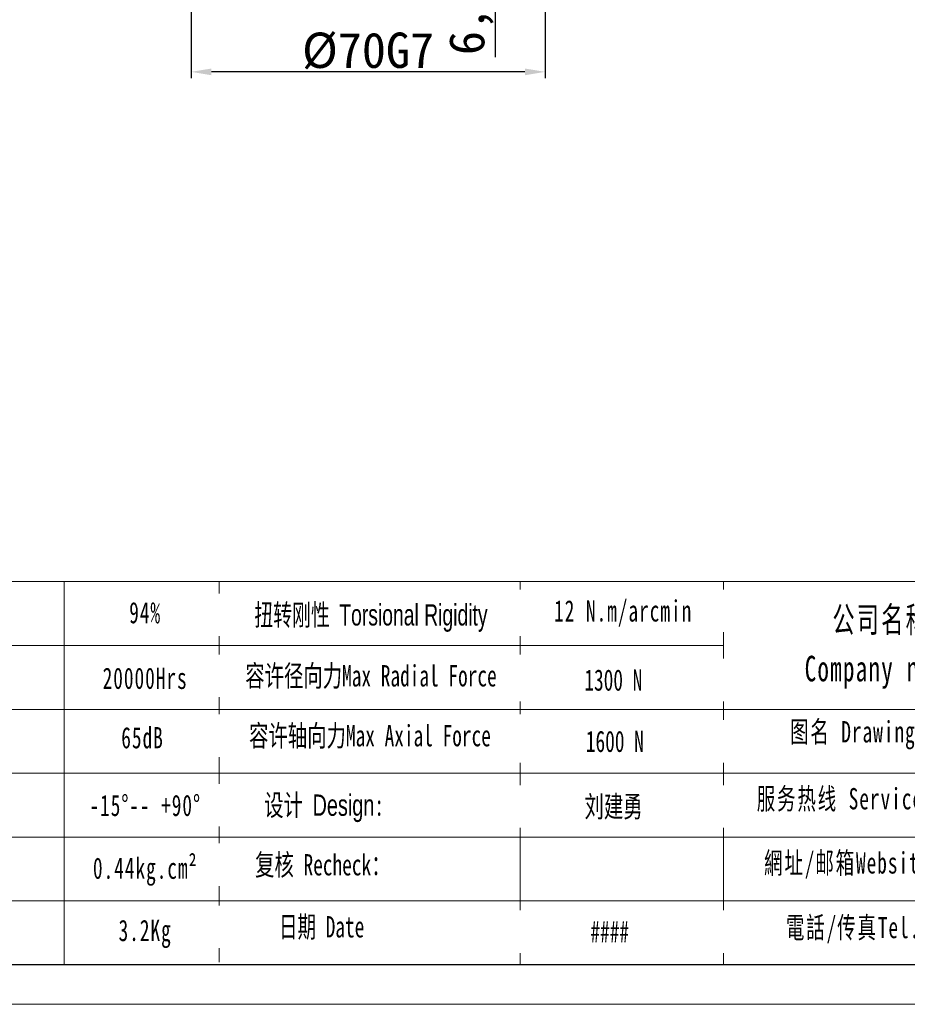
# Model space of a CAD drawing. Header units: millimetres. Extents: x 7456 to 8119, y -872 to -403.
# Tile 4 of 9: x 7767 to 7943, y -872 to -677. Entities that reach past the tile are written whole.
import ezdxf

# ---------------------------------------------------------------- set-up
doc = ezdxf.new("R2010")
doc.units = ezdxf.units.MM
doc.header["$PDSIZE"] = -5
doc.layers.get('Defpoints').update_dxf_attribs({"lineweight": 18})
for name, color, linetype, lineweight in [('SLD-0', 7, 'Continuous', 18), ('图框_外框线', 7, 'Continuous', 18), ('尺寸线层', 3, 'Continuous', 18), ('标注线', 7, 'Continuous', 18)]:
    doc.layers.add(name, color=color, linetype=linetype, lineweight=lineweight)
doc.styles.add('工程字', font='txt')
doc.styles.add('标准', font='txt', dxfattribs={"width": 0.667})
doc.dimstyles.new('ISO-25', dxfattribs={"dimtxt": 7, "dimasz": 4, "dimexe": 1.25, "dimexo": 0.625, "dimtad": 1, "dimtxsty": '工程字', "dimcen": 2, "dimdle": 8, "dimadec": 0, "dimazin": 0, "dimtfac": 1, "dimtmove": 0, "dimatfit": 3, "dimfxl": 1, "dimarcsym": 0})

# ---------------------------------------------------------------- blocks, each defined once
blk = doc.blocks.new('*D92')
at = {"layer": 'Defpoints', "color": 0}
for p in [(7801.33, -661.16), (7871.33, -660.66), (7801.33, -687.21)]:
    blk.add_point(p, dxfattribs=at)
at = {"layer": '标注线', "color": 0, "lineweight": -2}
for p, q in [((7801.33, -661.78), (7801.33, -688.46)), ((7871.33, -661.28), (7871.33, -688.46)), ((7867.33, -687.21), (7805.33, -687.21))]:
    blk.add_line(p, q, dxfattribs=at)
at = {"layer": '标注线', "color": 0}
for points in [[(7805.33, -686.55), (7805.33, -687.88), (7801.33, -687.21)], [(7867.33, -687.88), (7867.33, -686.55), (7871.33, -687.21)]]:
    blk.add_solid(points, dxfattribs=at)
at = {"layer": '标注线', "color": 0, "insert": (7836.31, -683.09), "char_height": 7, "attachment_point": 5, "style": '工程字'}
blk.add_mtext('%%C70G7', dxfattribs=at)
blk = doc.blocks.new('*D95')
at = {"layer": 'Defpoints', "color": 0}
for p in [(7858.09, -654.66), (7861.43, -661.16), (7871.37, -661.16)]:
    blk.add_point(p, dxfattribs=at)
at = {"layer": '尺寸线层', "color": 0, "lineweight": -2}
for p, q in [((7861.43, -650.66), (7861.43, -646.66)), ((7858.71, -654.66), (7862.68, -654.66)), ((7861.43, -654.66), (7861.43, -661.16)), ((7870.75, -661.16), (7860.18, -661.16)), ((7861.43, -665.16), (7861.43, -684.33))]:
    blk.add_line(p, q, dxfattribs=at)
at = {"layer": '尺寸线层', "color": 0}
for points in [[(7860.76, -650.66), (7862.1, -650.66), (7861.43, -654.66)], [(7862.1, -665.16), (7860.76, -665.16), (7861.43, -661.16)]]:
    blk.add_solid(points, dxfattribs=at)
at = {"layer": '尺寸线层', "color": 0, "insert": (7856.72, -676.75), "char_height": 7, "attachment_point": 5, "rotation": 90, "style": '工程字'}
blk.add_mtext('\\A1;6,5', dxfattribs=at)

msp = doc.modelspace()

# ---------------------------------------------------------------- linework, layer by layer
at = {"layer": 'SLD-0'}
msp.add_line((7776.1865, -788.0423), (7776.1865, -863.7751), dxfattribs=at)
at = {"layer": '图框_外框线'}
for p, q in [((7514.3865, -788.0423), (8110.6216, -788.0423)), ((7806.8304, -788.0423), (7806.8304, -863.355)), ((7866.3635, -788.0423), (7866.3635, -863.7751)), ((7906.6212, -788.0423), (7906.6212, -863.7751)), ((7571.5248, -800.6783), (7906.6212, -800.6783)), ((7514.3865, -813.3144), (8110.6216, -813.3144)), ((7571.5248, -825.9504), (8110.6216, -825.9504)), ((7571.5248, -838.5865), (8110.6216, -838.5865)), ((7571.5248, -851.2226), (8110.6216, -851.2226))]:
    msp.add_line(p, q, dxfattribs=at)
at = {"layer": '图框_外框线', "color": 3}
msp.add_lwpolyline([(7455.8505, -871.6639), (8118.5104, -871.6639), (8118.5104, -403.0687), (7455.8505, -403.0687)], close=True, dxfattribs=at)
at = {"layer": '图框_外框线', "color": 3, "lineweight": 25}
msp.add_lwpolyline([(7495.2946, -863.7751), (8110.6216, -863.7751), (8110.6216, -410.9575), (7495.2946, -410.9575)], close=True, dxfattribs=at)

# ---------------------------------------------------------------- texts
at = {"layer": 'SLD-0', "color": 1, "attachment_point": 2, "line_spacing_factor": 1.15057, "style": '标准'}
for s, insert, char_height, width in [('\\T1.1;94%', (7792.2222, -792.0764), 4.21202, 53.866167), ('\\T1.1;公司名称\\PCompany name', (7937.793, -793.0308), 5.054421, 65.438977), ('\\T1.1;20000Hrs', (7792.2222, -805.0583), 4.212018, 53.866167), ('\\T1.1;图名 Drawing name', (7937.4476, -815.6437), 4.212018, 53.866167), ('\\T1.1;65dB', (7791.7035, -816.8156), 4.21202, 27.794363), ('\\T1.1;服务热线 Service hotline', (7938.0448, -828.8883), 4.212018, 60.012085), ('\\T1.1;-15%%D-- +90%%D', (7792.2222, -830.2103), 4.212018, 36.131857), ('\\T1.1;網址/邮箱Website/email', (7937.389, -841.5784), 4.212018, 62.466932), ('{\\T1.1;0.44kg.cm²}', (7792.2222, -842.6287), 4.212018, 28.487739), ('\\T1.1;3.2Kg', (7792.2222, -854.9458), 4.212018, 28.181996), ('\\T1.1;電話/传真Tel./Fax', (7936.4453, -854.3675), 4.212018, 63.218226)]:
    msp.add_mtext(s, dxfattribs=dict(at, insert=insert, char_height=char_height, width=width))

# ---------------------------------------------------------------- dimensions: what is measured, and where the dimension line sits
at = {"layer": '尺寸线层'}
dim = msp.add_linear_dim(base=(7861.4317, -661.1594), p1=(7858.0878, -654.6594), p2=(7871.3746, -661.1594), angle=270, dimstyle='ISO-25', override={"dimsah": 1, "dimtolj": 1}, dxfattribs=at)
dim.commit()
dim.dimension.update_dxf_attribs({"geometry": '*D95', "text_midpoint": (7861.4317, -676.7452), "dimtype": 160})
at = {"layer": '标注线'}
dim = msp.add_linear_dim(base=(7801.3271, -687.2129), p1=(7871.3271, -660.6594), p2=(7801.3271, -661.1594), text='%%C<>G7', dimstyle='ISO-25', override={"dimtxsty": '工程字'}, dxfattribs=at)
dim.commit()
dim.dimension.update_dxf_attribs({"geometry": '*D92', "text_midpoint": (7836.3071, -687.2129), "dimtype": 160})

# ---------------------------------------------------------------- next in the draw order: texts
at = {"layer": 'SLD-0', "color": 1, "attachment_point": 2, "style": '标准', "bg_fill": 2}
for s, insert, char_height, width in [('{\\T1.1;12 N.m/arcmin}', (7886.7623, -791.7271), 4.212018, 89.414124), ('{\\f宋体|b0|i0|c134|p2;容许径向力Max Radial Force}', (7836.8887, -804.5728), 4.212018, 89.414124), ('{\\f宋体|b0|i0|c134|p2;容许轴向力Max Axial Force}', (7836.6908, -816.4177), 4.212018, 89.414124), ('{\\f宋体|b0|i0|c134|p2;设计 \\fArial|b0|i0|c0|p2;Design}:', (7827.6128, -830.1589), 4.212018, 53.866167), ('{\\f宋体|b0|i0|c134|p2;复核 Recheck：}', (7827.3629, -841.9592), 4.212018, 53.866167), ('日期 Date', (7827.1343, -854.2264), 4.21202, 53.866167), ('####', (7884.1074, -855.1913), 4.21202, 53.866167)]:
    msp.add_mtext(s, dxfattribs=dict(at, insert=insert, char_height=char_height, width=width))

# ---------------------------------------------------------------- next in the draw order: texts
at = {"layer": 'SLD-0', "color": 1, "char_height": 4.212018, "attachment_point": 2, "style": '标准', "bg_fill": 2}
for s, insert, width in [('{\\f宋体|b0|i0|c134|p2;\\W0.65;扭转刚性 \\fArial|b0|i0|c0|p34;Torsional Rigidity}', (7836.8805, -792.5184), 89.414124), ('{\\fSimSun|b1|i0|c134|p2;1300 N}', (7884.8211, -805.4119), 89.414124), ('{\\fSimSun|b1|i0|c134|p2;1600 N}', (7885.1153, -817.5468), 89.414124), ('{\\fSimSun|b1|i0|c134|p2;刘建勇 }', (7884.8755, -830.4348), 53.866167)]:
    msp.add_mtext(s, dxfattribs=dict(at, insert=insert, width=width))

doc.saveas('drawing.dxf')
